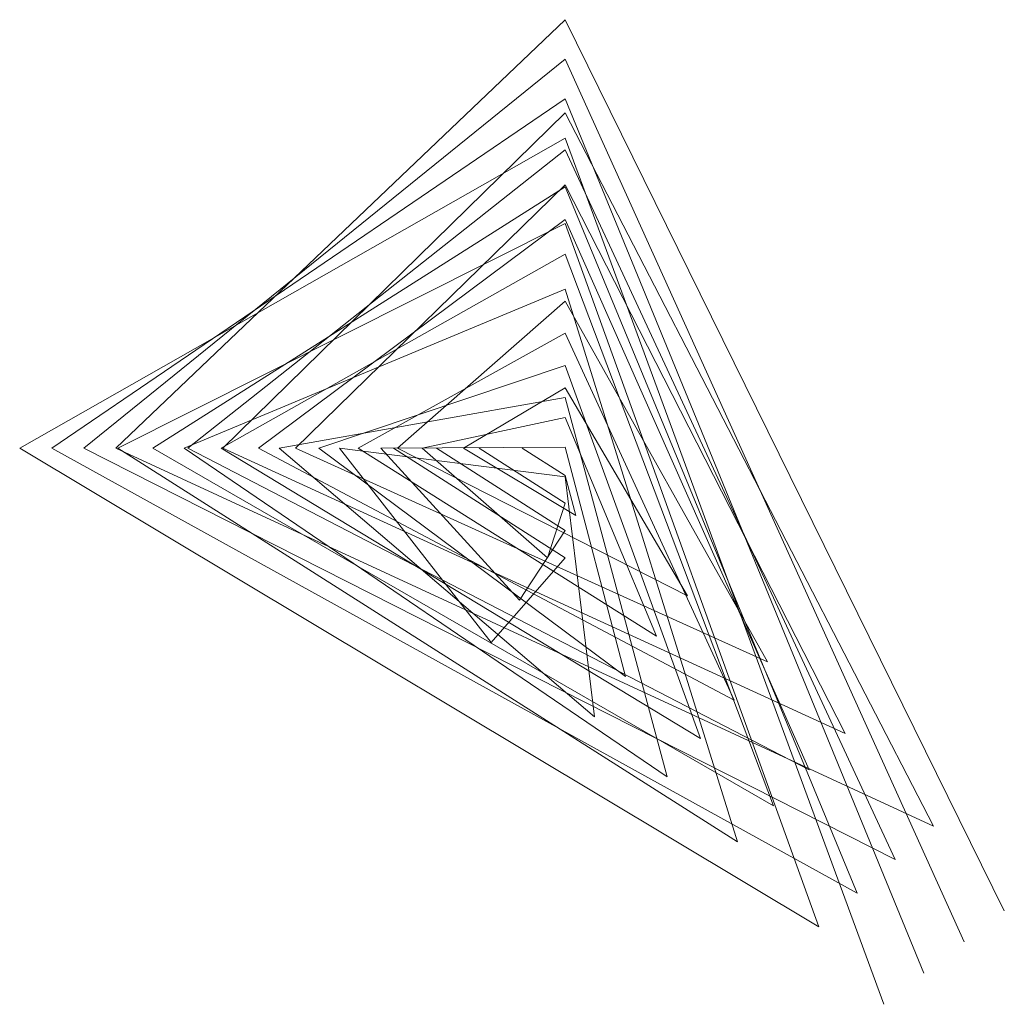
# Model space of a CAD drawing. Extents: x -11 to 1364399, y -11 to 423796.
# Tile 1 of 55: x -11 to 9, y -11 to 8. Entities that reach past the tile are written whole.
import ezdxf

# ---------------------------------------------------------------- set-up
doc = ezdxf.new("R2010")
doc.units = 0
doc.header["$MEASUREMENT"] = 0
doc.layers.add('PV_P_Curb_Ramp', color=120, linetype='Continuous', lineweight=13)

msp = doc.modelspace()

# ---------------------------------------------------------------- linework, layer by layer
at = {"layer": 'PV_P_Curb_Ramp', "flags": 128}
for points in [[(8.631, -9.093), (0, 8.425), (-8.827, 0), (7.24, -7.428), (0, 6.595), (-6.723, 0), (5.505, -5.611), (0, 5.181), (-5.297, 0), (3.98, -4.202), (0, 2.893), (-3.291, 0), (2.407, -2.905), (0, 1.187), (-1.995, 0), (0.211, -1.322), (0, -0.539), (-0.842, 0)], [(7.842, -9.706), (0, 7.648), (-9.457, 0), (6.489, -8.089), (0, 5.869), (-7.41, 0), (4.8, -6.32), (0, 4.496), (-6.027, 0), (3.321, -4.955), (0, 2.261), (-4.066, 0), (1.798, -3.698), (0, 0.604), (-2.808, 0), (-0.343, -2.155), (0, -1.078), (-1.685, 0)], [(7.052, -10.32), (0, 6.871), (-10.087, 0), (5.739, -8.75), (0, 5.142), (-8.098, 0), (4.096, -7.03), (0, 3.812), (-6.756, 0), (2.662, -5.708), (0, 1.629), (-4.841, 0), (1.188, -4.491), (0, 0.021), (-3.621, 0), (-0.896, -2.988), (0, -1.617), (-2.527, 0)], [(6.262, -10.933), (0, 6.094), (-10.717, 0), (4.988, -9.411), (0, 4.416), (-8.786, 0), (3.391, -7.74), (0, 3.128), (-7.485, 0), (2.004, -6.46), (0, 0.997), (-5.616, 0), (0.579, -5.284), (0, -0.562), (-4.433, 0), (-1.45, -3.821), (0, -2.156), (-3.369, 0)]]:
    msp.add_lwpolyline(points, dxfattribs=at)

doc.saveas('drawing.dxf')
